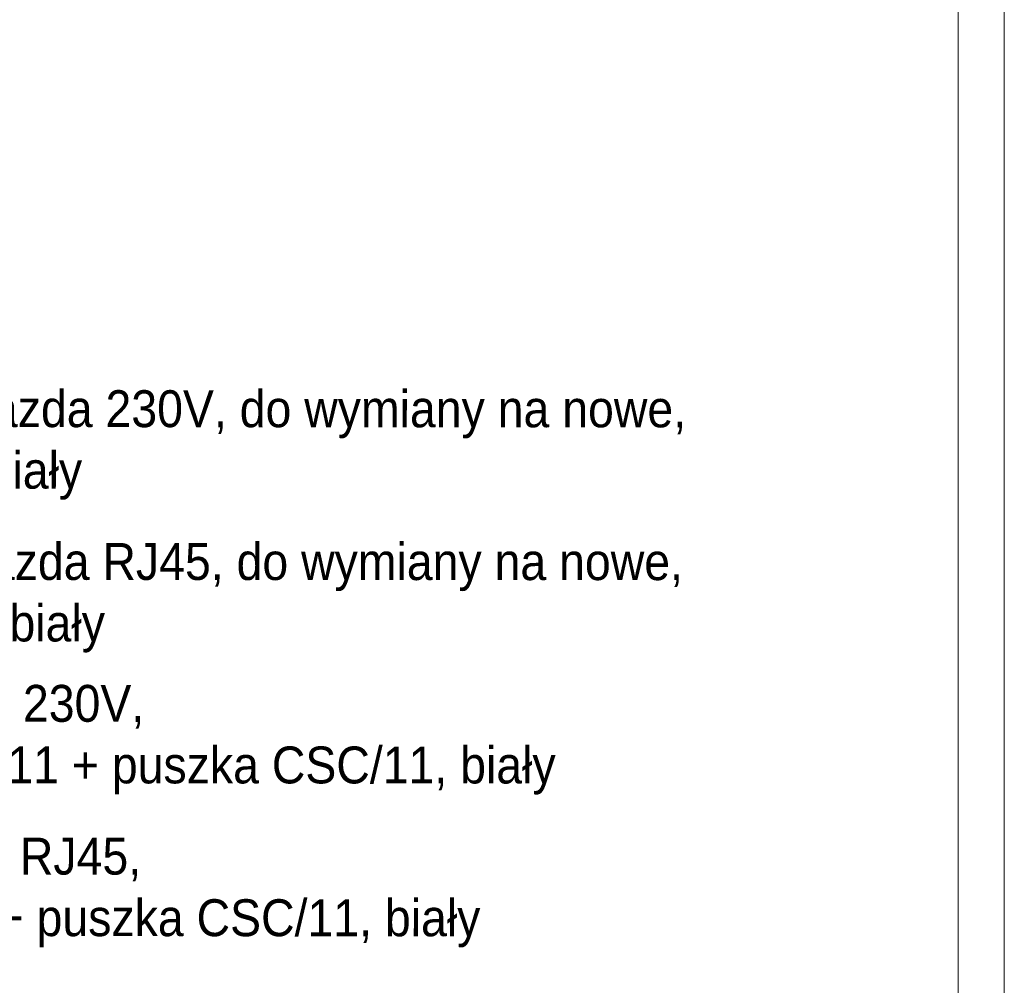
# Model space of a CAD drawing. Header units: centimetres. Extents: x 690840 to 714026, y 27673 to 40762.
# Tile 45 of 162: x 695279 to 695653, y 40030 to 40396. Entities that reach past the tile are written whole.
import ezdxf

# ---------------------------------------------------------------- set-up
doc = ezdxf.new("R2010")
doc.units = ezdxf.units.CM
doc.layers.add('Obrys powierzchni', color=50, linetype='Continuous', lineweight=9, plot=False)
doc.layers.add('Opis', color=102, linetype='Continuous', lineweight=9)
doc.styles.add('ARIELCE', font='arial.ttf', dxfattribs={"width": 0.9})

msp = doc.modelspace()

# ---------------------------------------------------------------- linework, layer by layer
at = {"layer": 'Obrys powierzchni', "ltscale": 1.6}
for points in [[(693552.62, 40762.32), (695652.62, 40762.32), (695652.62, 39277.32), (693552.62, 39277.32)], [(693570.12, 40744.82), (695635.12, 40744.82), (695635.12, 39294.82), (693570.12, 39294.82)]]:
    msp.add_lwpolyline(points, close=True, dxfattribs=at)

# ---------------------------------------------------------------- next in the draw order: texts
at = {"layer": 'Opis', "color": 7, "char_height": 14, "width": 408.1161, "attachment_point": 1, "rotation": 359.981, "style": 'ARIELCE', "bg_fill": 2}
for s, insert in [('\\pxi-3,l4,ql,t4;{\\fArial|b0|i0|c238|p34; – istniejące gniazda 230V, do wymiany na nowe, ^Jtyp:  CGZ2/11, biały }', (695133.48, 40255.5)), ('\\pxi-3,l4,ql,t4;{\\fArial|b0|i0|c238|p34; – nowe gniazda RJ45, ^Jtyp:  C52.01/11 + puszka CSC/11, biały }', (695132.31, 40085.75))]:
    msp.add_mtext(s, dxfattribs=dict(at, insert=insert))

# ---------------------------------------------------------------- next in the draw order: texts
at = {"layer": 'Opis', "color": 7, "insert": (695132.31, 40197.54), "char_height": 14, "width": 408.1161, "attachment_point": 1, "rotation": 359.981, "style": 'ARIELCE', "bg_fill": 2}
msp.add_mtext('\\pxi-3,l4,ql,t4;{\\fArial|b0|i0|c238|p34; – istniejące gniazda RJ45, do wymiany na nowe, ^Jtyp:  C52.01/11, biały }', dxfattribs=at)

# ---------------------------------------------------------------- next in the draw order: texts
at = {"layer": 'Opis', "color": 7, "insert": (695133.48, 40143.71), "char_height": 14, "width": 408.1161, "attachment_point": 1, "rotation": 359.981, "style": 'ARIELCE', "bg_fill": 2}
msp.add_mtext('\\pxi-3,l4,ql,t4;{\\fArial|b0|i0|c238|p34; – nowe gniazda 230V,  ^Jtyp:  CGZ1C.01/11 + puszka CSC/11, biały }', dxfattribs=at)

doc.saveas('drawing.dxf')
